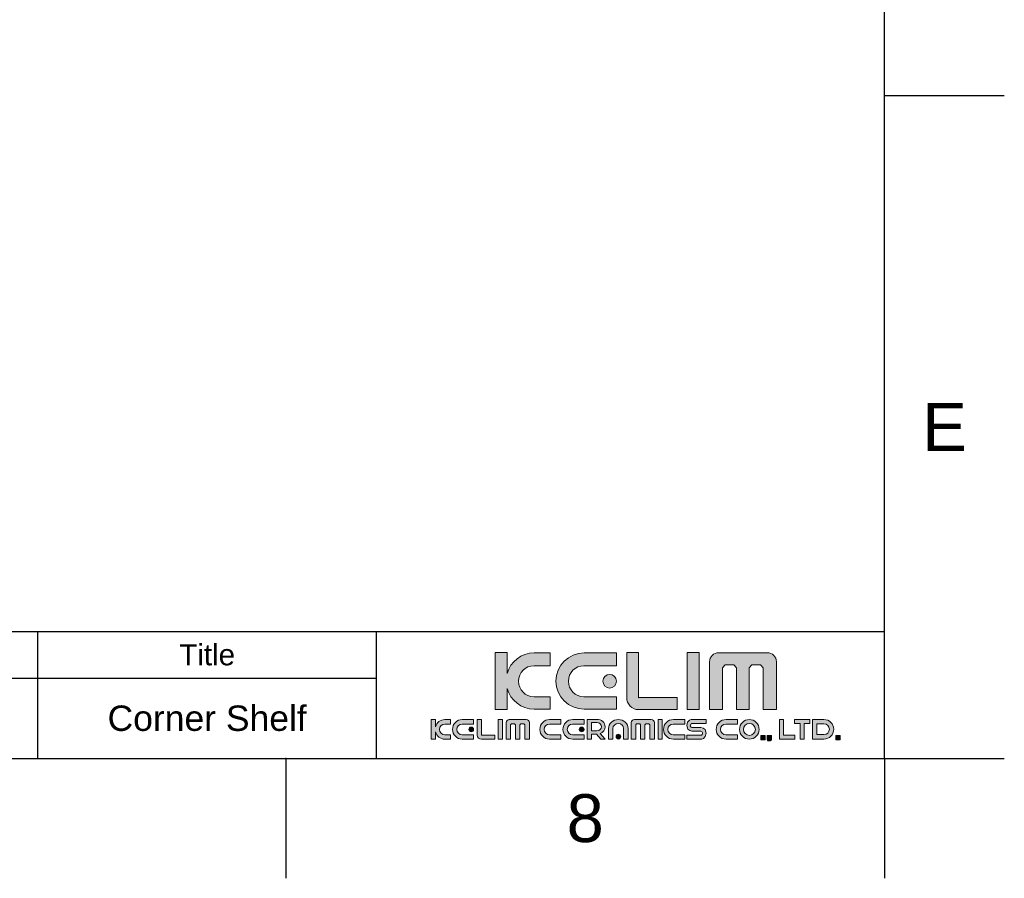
# Model space of a CAD drawing. Header units: millimetres. Extents: x 580 to 2065, y -13 to 1037.
# Tile 7 of 10: x 1774 to 2065, y -13 to 240. Entities that reach past the tile are written whole.
import ezdxf

# ---------------------------------------------------------------- set-up
doc = ezdxf.new("R2010")
doc.units = ezdxf.units.MM
doc.header["$LTSCALE"] = 0.1
doc.layers.add('FORM', color=7, linetype='Continuous')
doc.layers.add('TEXT', color=2, linetype='Continuous')
doc.styles.get("Standard").update_dxf_attribs({"font": 'arial_0.ttf'})

msp = doc.modelspace()

# ---------------------------------------------------------------- hatches: boundary and pattern name
at = {"layer": 'TEXT'}
h = msp.add_hatch(color=2, dxfattribs=at)
h.dxf.hatch_style = 2
edge = h.paths.add_edge_path()
edge.add_spline(control_points=[(1930.67, 40.36), (1930.67, 40.36), (1925.85, 40.36), (1925.85, 40.36), (1923.31, 40.36), (1921.27, 42.41), (1921.27, 44.93), (1921.27, 47.47), (1923.31, 49.52), (1925.85, 49.52), (1925.85, 49.52), (1930.67, 49.52), (1930.67, 49.52), (1930.67, 49.52), (1930.67, 53.3), (1930.67, 53.3), (1930.67, 53.3), (1925.91, 53.3), (1925.91, 53.3), (1922.09, 53.3), (1918.89, 50.74), (1917.91, 47.25), (1917.91, 47.25), (1917.91, 53.42), (1917.91, 53.42), (1917.91, 53.42), (1914.38, 53.42), (1914.38, 53.42), (1914.38, 53.42), (1914.38, 36.58), (1914.38, 36.58), (1914.38, 36.58), (1917.91, 36.58), (1917.91, 36.58), (1917.91, 36.58), (1917.91, 42.76), (1917.91, 42.76), (1918.89, 39.26), (1922.09, 36.69), (1925.91, 36.69), (1925.91, 36.69), (1930.67, 36.69), (1930.67, 36.69), (1930.67, 36.69), (1930.67, 40.36), (1930.67, 40.36)], knot_values=[0, 0, 0, 0, 1, 1, 1, 2, 2, 2, 3, 3, 3, 4, 4, 4, 5, 5, 5, 6, 6, 6, 7, 7, 7, 8, 8, 8, 9, 9, 9, 10, 10, 10, 11, 11, 11, 12, 12, 12, 13, 13, 13, 14, 14, 14, 15, 15, 15, 15], degree=3, periodic=0)
h = msp.add_hatch(color=256, dxfattribs=at)
h.dxf.hatch_style = 2
edge = h.paths.add_edge_path()
edge.add_spline(control_points=[(1940.63, 36.69), (1940.63, 36.69), (1950.23, 36.69), (1950.23, 36.69), (1950.23, 36.69), (1950.23, 40.36), (1950.23, 40.36), (1950.23, 40.36), (1940.57, 40.36), (1940.57, 40.36), (1938.04, 40.36), (1936, 42.41), (1936, 44.93), (1936, 47.47), (1938.04, 49.52), (1940.57, 49.52), (1940.57, 49.52), (1950.23, 49.52), (1950.23, 49.52), (1950.23, 49.52), (1950.23, 53.3), (1950.23, 53.3), (1950.23, 53.3), (1940.63, 53.3), (1940.63, 53.3), (1936.04, 53.3), (1932.33, 49.59), (1932.33, 45), (1932.33, 40.41), (1936.04, 36.69), (1940.63, 36.69)], knot_values=[0, 0, 0, 0, 1, 1, 1, 2, 2, 2, 3, 3, 3, 4, 4, 4, 5, 5, 5, 6, 6, 6, 7, 7, 7, 8, 8, 8, 9, 9, 9, 10, 10, 10, 10], degree=3, periodic=0)
h = msp.add_hatch(color=2, dxfattribs=at)
h.dxf.hatch_style = 2
edge = h.paths.add_edge_path()
edge.add_spline(control_points=[(1956.74, 36.56), (1956.74, 36.56), (1968.09, 36.56), (1968.09, 36.56), (1968.09, 36.56), (1968.09, 40.1), (1968.09, 40.1), (1968.09, 40.1), (1956.77, 40.1), (1956.77, 40.1), (1956.77, 40.1), (1956.75, 40.06), (1956.75, 40.06), (1956.75, 40.06), (1956.75, 53.42), (1956.75, 53.42), (1956.75, 53.42), (1953.22, 53.42), (1953.22, 53.42), (1953.22, 53.42), (1953.22, 40.1), (1953.22, 40.1), (1953.22, 40.1), (1953.21, 40.11), (1953.21, 40.11), (1953.21, 38.15), (1954.8, 36.55), (1956.77, 36.55), (1956.77, 36.55), (1956.74, 36.56), (1956.74, 36.56)], knot_values=[0, 0, 0, 0, 1, 1, 1, 2, 2, 2, 3, 3, 3, 4, 4, 4, 5, 5, 5, 6, 6, 6, 7, 7, 7, 8, 8, 8, 9, 9, 9, 10, 10, 10, 10], degree=3, periodic=0)
h = msp.add_hatch(color=2, dxfattribs=at)
h.dxf.hatch_style = 2
h.paths.add_polyline_path([(1974.57, 53.42), (1971.03, 53.42), (1971.03, 36.58), (1974.57, 36.58)])
h = msp.add_hatch(color=2, dxfattribs=at)
h.dxf.hatch_style = 2
edge = h.paths.add_edge_path()
edge.add_spline(control_points=[(1994.75, 53.34), (1994.75, 53.34), (1980.37, 53.34), (1980.37, 53.34), (1978.89, 53.34), (1977.69, 52.15), (1977.69, 50.68), (1977.69, 50.68), (1977.69, 36.6), (1977.69, 36.6), (1977.69, 36.6), (1981.51, 36.6), (1981.51, 36.6), (1981.51, 36.6), (1981.51, 48.94), (1981.51, 48.94), (1981.51, 48.94), (1982.31, 49.74), (1982.31, 49.74), (1982.31, 49.74), (1984.87, 49.74), (1984.87, 49.74), (1984.87, 49.74), (1985.67, 48.94), (1985.67, 48.94), (1985.67, 48.94), (1985.67, 36.6), (1985.67, 36.6), (1985.67, 36.6), (1989.36, 36.6), (1989.36, 36.6), (1989.36, 36.6), (1989.36, 48.94), (1989.36, 48.94), (1989.36, 48.94), (1990.17, 49.74), (1990.17, 49.74), (1990.17, 49.74), (1992.72, 49.74), (1992.72, 49.74), (1992.72, 49.74), (1993.51, 48.94), (1993.51, 48.94), (1993.51, 48.94), (1993.51, 36.6), (1993.51, 36.6), (1993.51, 36.6), (1997.43, 36.6), (1997.43, 36.6), (1997.43, 36.6), (1997.43, 50.68), (1997.43, 50.68), (1997.43, 52.15), (1996.23, 53.34), (1994.75, 53.34)], knot_values=[0, 0, 0, 0, 1, 1, 1, 2, 2, 2, 3, 3, 3, 4, 4, 4, 5, 5, 5, 6, 6, 6, 7, 7, 7, 8, 8, 8, 9, 9, 9, 10, 10, 10, 11, 11, 11, 12, 12, 12, 13, 13, 13, 14, 14, 14, 15, 15, 15, 16, 16, 16, 17, 17, 17, 18, 18, 18, 18], degree=3, periodic=0)
h = msp.add_hatch(color=2, dxfattribs=at)
h.dxf.hatch_style = 2
edge = h.paths.add_edge_path()
edge.add_spline(control_points=[(1946.18, 44.93), (1946.18, 43.83), (1947.08, 42.93), (1948.18, 42.93), (1949.29, 42.93), (1950.19, 43.83), (1950.19, 44.93), (1950.19, 46.05), (1949.29, 46.94), (1948.18, 46.94), (1947.08, 46.94), (1946.18, 46.05), (1946.18, 44.93)], knot_values=[0, 0, 0, 0, 1, 1, 1, 2, 2, 2, 3, 3, 3, 4, 4, 4, 4], degree=3, periodic=0)
h = msp.add_hatch(color=2, dxfattribs=at)
h.dxf.hatch_style = 2
edge = h.paths.add_edge_path()
edge.add_spline(control_points=[(1896.76, 31.5), (1896.76, 31.5), (1896.76, 33.66), (1896.76, 33.66), (1896.76, 33.66), (1895.53, 33.66), (1895.53, 33.66), (1895.53, 33.66), (1895.53, 27.78), (1895.53, 27.78), (1895.53, 27.78), (1896.76, 27.78), (1896.76, 27.78), (1896.76, 27.78), (1896.76, 29.95), (1896.76, 29.95), (1897.09, 28.73), (1898.21, 27.83), (1899.55, 27.83), (1899.55, 27.83), (1901.21, 27.83), (1901.21, 27.83), (1901.21, 27.83), (1901.21, 29.1), (1901.21, 29.1), (1901.21, 29.1), (1899.53, 29.1), (1899.53, 29.1), (1898.64, 29.1), (1897.93, 29.82), (1897.93, 30.7), (1897.93, 31.59), (1898.64, 32.3), (1899.53, 32.3), (1899.53, 32.3), (1901.21, 32.3), (1901.21, 32.3), (1901.21, 32.3), (1901.21, 33.62), (1901.21, 33.62), (1901.21, 33.62), (1899.55, 33.62), (1899.55, 33.62), (1898.21, 33.62), (1897.09, 32.72), (1896.76, 31.5)], knot_values=[0, 0, 0, 0, 1, 1, 1, 2, 2, 2, 3, 3, 3, 4, 4, 4, 5, 5, 5, 6, 6, 6, 7, 7, 7, 8, 8, 8, 9, 9, 9, 10, 10, 10, 11, 11, 11, 12, 12, 12, 13, 13, 13, 14, 14, 14, 15, 15, 15, 15], degree=3, periodic=0)
h = msp.add_hatch(color=2, dxfattribs=at)
h.dxf.hatch_style = 2
edge = h.paths.add_edge_path()
edge.add_spline(control_points=[(1901.78, 30.72), (1901.78, 29.12), (1903.08, 27.83), (1904.68, 27.83), (1904.68, 27.83), (1908.03, 27.83), (1908.03, 27.83), (1908.03, 27.83), (1908.03, 29.1), (1908.03, 29.1), (1908.03, 29.1), (1904.66, 29.1), (1904.66, 29.1), (1903.78, 29.1), (1903.06, 29.82), (1903.06, 30.7), (1903.06, 31.59), (1903.78, 32.3), (1904.66, 32.3), (1904.66, 32.3), (1908.03, 32.3), (1908.03, 32.3), (1908.03, 32.3), (1908.03, 33.62), (1908.03, 33.62), (1908.03, 33.62), (1904.68, 33.62), (1904.68, 33.62), (1903.08, 33.62), (1901.78, 32.32), (1901.78, 30.72)], knot_values=[0, 0, 0, 0, 1, 1, 1, 2, 2, 2, 3, 3, 3, 4, 4, 4, 5, 5, 5, 6, 6, 6, 7, 7, 7, 8, 8, 8, 9, 9, 9, 10, 10, 10, 10], degree=3, periodic=0)
h = msp.add_hatch(color=2, dxfattribs=at)
h.dxf.hatch_style = 2
edge = h.paths.add_edge_path()
edge.add_spline(control_points=[(1910.3, 29), (1910.3, 29), (1910.3, 33.66), (1910.3, 33.66), (1910.3, 33.66), (1909.07, 33.66), (1909.07, 33.66), (1909.07, 33.66), (1909.07, 29.01), (1909.07, 29.01), (1909.07, 29.01), (1909.07, 29.02), (1909.07, 29.02), (1909.07, 28.33), (1909.62, 27.78), (1910.31, 27.78), (1910.31, 27.78), (1910.3, 27.78), (1910.3, 27.78), (1910.3, 27.78), (1914.26, 27.78), (1914.26, 27.78), (1914.26, 27.78), (1914.26, 29.01), (1914.26, 29.01), (1914.26, 29.01), (1910.31, 29.01), (1910.31, 29.01), (1910.31, 29.01), (1910.3, 29), (1910.3, 29)], knot_values=[0, 0, 0, 0, 1, 1, 1, 2, 2, 2, 3, 3, 3, 4, 4, 4, 5, 5, 5, 6, 6, 6, 7, 7, 7, 8, 8, 8, 9, 9, 9, 10, 10, 10, 10], degree=3, periodic=0)
h = msp.add_hatch(color=2, dxfattribs=at)
h.dxf.hatch_style = 2
h.paths.add_polyline_path([(1915.28, 27.78), (1916.52, 27.78), (1916.52, 33.66), (1915.28, 33.66)])
h = msp.add_hatch(color=2, dxfattribs=at)
h.dxf.hatch_style = 2
edge = h.paths.add_edge_path()
edge.add_spline(control_points=[(1923.56, 33.63), (1923.56, 33.63), (1918.54, 33.63), (1918.54, 33.63), (1918.02, 33.63), (1917.61, 33.22), (1917.61, 32.7), (1917.61, 32.7), (1917.61, 27.79), (1917.61, 27.79), (1917.61, 27.79), (1918.94, 27.79), (1918.94, 27.79), (1918.94, 27.79), (1918.94, 32.1), (1918.94, 32.1), (1918.94, 32.1), (1919.22, 32.38), (1919.22, 32.38), (1919.22, 32.38), (1920.11, 32.38), (1920.11, 32.38), (1920.11, 32.38), (1920.39, 32.1), (1920.39, 32.1), (1920.39, 32.1), (1920.39, 27.79), (1920.39, 27.79), (1920.39, 27.79), (1921.68, 27.79), (1921.68, 27.79), (1921.68, 27.79), (1921.68, 32.1), (1921.68, 32.1), (1921.68, 32.1), (1921.96, 32.38), (1921.96, 32.38), (1921.96, 32.38), (1922.85, 32.38), (1922.85, 32.38), (1922.85, 32.38), (1923.12, 32.1), (1923.12, 32.1), (1923.12, 32.1), (1923.12, 27.79), (1923.12, 27.79), (1923.12, 27.79), (1924.49, 27.79), (1924.49, 27.79), (1924.49, 27.79), (1924.49, 32.7), (1924.49, 32.7), (1924.49, 33.22), (1924.07, 33.63), (1923.56, 33.63)], knot_values=[0, 0, 0, 0, 1, 1, 1, 2, 2, 2, 3, 3, 3, 4, 4, 4, 5, 5, 5, 6, 6, 6, 7, 7, 7, 8, 8, 8, 9, 9, 9, 10, 10, 10, 11, 11, 11, 12, 12, 12, 13, 13, 13, 14, 14, 14, 15, 15, 15, 16, 16, 16, 17, 17, 17, 18, 18, 18, 18], degree=3, periodic=0)
h = msp.add_hatch(color=2, dxfattribs=at)
h.dxf.hatch_style = 2
edge = h.paths.add_edge_path()
edge.add_spline(control_points=[(1927.57, 30.72), (1927.57, 29.12), (1928.86, 27.83), (1930.46, 27.83), (1930.46, 27.83), (1933.81, 27.83), (1933.81, 27.83), (1933.81, 27.83), (1933.81, 29.1), (1933.81, 29.1), (1933.81, 29.1), (1930.44, 29.1), (1930.44, 29.1), (1929.56, 29.1), (1928.85, 29.82), (1928.85, 30.7), (1928.85, 31.59), (1929.56, 32.3), (1930.44, 32.3), (1930.44, 32.3), (1933.81, 32.3), (1933.81, 32.3), (1933.81, 32.3), (1933.81, 33.62), (1933.81, 33.62), (1933.81, 33.62), (1930.46, 33.62), (1930.46, 33.62), (1928.86, 33.62), (1927.57, 32.32), (1927.57, 30.72)], knot_values=[0, 0, 0, 0, 1, 1, 1, 2, 2, 2, 3, 3, 3, 4, 4, 4, 5, 5, 5, 6, 6, 6, 7, 7, 7, 8, 8, 8, 9, 9, 9, 10, 10, 10, 10], degree=3, periodic=0)
h = msp.add_hatch(color=2, dxfattribs=at)
h.dxf.hatch_style = 2
edge = h.paths.add_edge_path()
edge.add_spline(control_points=[(1934.39, 30.72), (1934.39, 29.12), (1935.68, 27.83), (1937.29, 27.83), (1937.29, 27.83), (1940.63, 27.83), (1940.63, 27.83), (1940.63, 27.83), (1940.63, 29.1), (1940.63, 29.1), (1940.63, 29.1), (1937.26, 29.1), (1937.26, 29.1), (1936.38, 29.1), (1935.67, 29.82), (1935.67, 30.7), (1935.67, 31.59), (1936.38, 32.3), (1937.26, 32.3), (1937.26, 32.3), (1940.63, 32.3), (1940.63, 32.3), (1940.63, 32.3), (1940.63, 33.62), (1940.63, 33.62), (1940.63, 33.62), (1937.29, 33.62), (1937.29, 33.62), (1935.68, 33.62), (1934.39, 32.32), (1934.39, 30.72)], knot_values=[0, 0, 0, 0, 1, 1, 1, 2, 2, 2, 3, 3, 3, 4, 4, 4, 5, 5, 5, 6, 6, 6, 7, 7, 7, 8, 8, 8, 9, 9, 9, 10, 10, 10, 10], degree=3, periodic=0)
h = msp.add_hatch(color=2, dxfattribs=at)
h.dxf.hatch_style = 2
edge = h.paths.add_edge_path()
edge.add_spline(control_points=[(1946.86, 31.49), (1946.86, 32.69), (1945.76, 33.66), (1944.41, 33.66), (1944.41, 33.66), (1942.81, 33.66), (1942.81, 33.66), (1942.81, 33.66), (1941.58, 33.66), (1941.58, 33.66), (1941.58, 33.66), (1941.58, 32.7), (1941.58, 32.7), (1941.58, 32.7), (1941.58, 30.32), (1941.58, 30.32), (1941.58, 30.32), (1941.58, 29.33), (1941.58, 29.33), (1941.58, 29.33), (1941.58, 27.78), (1941.58, 27.78), (1941.58, 27.78), (1942.81, 27.78), (1942.81, 27.78), (1942.81, 27.78), (1942.81, 29.33), (1942.81, 29.33), (1942.81, 29.33), (1944.31, 29.33), (1944.31, 29.33), (1944.31, 29.33), (1945.62, 27.78), (1945.62, 27.78), (1945.62, 27.78), (1946.85, 27.78), (1946.85, 27.78), (1946.85, 27.78), (1945.39, 29.51), (1945.39, 29.51), (1946.25, 29.84), (1946.86, 30.61), (1946.86, 31.49)], knot_values=[0, 0, 0, 0, 1, 1, 1, 2, 2, 2, 3, 3, 3, 4, 4, 4, 5, 5, 5, 6, 6, 6, 7, 7, 7, 8, 8, 8, 9, 9, 9, 10, 10, 10, 11, 11, 11, 12, 12, 12, 13, 13, 13, 14, 14, 14, 14], degree=3, periodic=0)
edge = h.paths.add_edge_path()
edge.add_spline(control_points=[(1944.43, 30.32), (1944.43, 30.32), (1942.81, 30.32), (1942.81, 30.32), (1942.81, 30.32), (1942.81, 32.7), (1942.81, 32.7), (1942.81, 32.7), (1944.43, 32.7), (1944.43, 32.7), (1945.17, 32.7), (1945.78, 32.17), (1945.78, 31.51), (1945.78, 30.85), (1945.17, 30.32), (1944.43, 30.32)], knot_values=[0, 0, 0, 0, 1, 1, 1, 2, 2, 2, 3, 3, 3, 4, 4, 4, 5, 5, 5, 5], degree=3, periodic=0)
h = msp.add_hatch(color=2, dxfattribs=at)
h.dxf.hatch_style = 2
edge = h.paths.add_edge_path()
edge.add_spline(control_points=[(1950.74, 33.62), (1949.15, 33.62), (1947.85, 32.42), (1947.85, 30.93), (1947.85, 30.93), (1947.85, 27.83), (1947.85, 27.83), (1947.85, 27.83), (1949.13, 27.83), (1949.13, 27.83), (1949.13, 27.83), (1949.13, 30.95), (1949.13, 30.95), (1949.13, 31.77), (1949.84, 32.43), (1950.72, 32.43), (1951.61, 32.43), (1952.32, 31.77), (1952.32, 30.95), (1952.32, 30.95), (1952.32, 27.83), (1952.32, 27.83), (1952.32, 27.83), (1953.64, 27.83), (1953.64, 27.83), (1953.64, 27.83), (1953.64, 30.93), (1953.64, 30.93), (1953.64, 32.42), (1952.35, 33.62), (1950.74, 33.62)], knot_values=[0, 0, 0, 0, 1, 1, 1, 2, 2, 2, 3, 3, 3, 4, 4, 4, 5, 5, 5, 6, 6, 6, 7, 7, 7, 8, 8, 8, 9, 9, 9, 10, 10, 10, 10], degree=3, periodic=0)
h = msp.add_hatch(color=2, dxfattribs=at)
h.dxf.hatch_style = 2
edge = h.paths.add_edge_path()
edge.add_spline(control_points=[(1960.49, 33.63), (1960.49, 33.63), (1955.48, 33.63), (1955.48, 33.63), (1954.96, 33.63), (1954.54, 33.22), (1954.54, 32.7), (1954.54, 32.7), (1954.54, 27.79), (1954.54, 27.79), (1954.54, 27.79), (1955.88, 27.79), (1955.88, 27.79), (1955.88, 27.79), (1955.88, 32.1), (1955.88, 32.1), (1955.88, 32.1), (1956.15, 32.38), (1956.15, 32.38), (1956.15, 32.38), (1957.05, 32.38), (1957.05, 32.38), (1957.05, 32.38), (1957.32, 32.1), (1957.32, 32.1), (1957.32, 32.1), (1957.32, 27.79), (1957.32, 27.79), (1957.32, 27.79), (1958.61, 27.79), (1958.61, 27.79), (1958.61, 27.79), (1958.61, 32.1), (1958.61, 32.1), (1958.61, 32.1), (1958.89, 32.38), (1958.89, 32.38), (1958.89, 32.38), (1959.78, 32.38), (1959.78, 32.38), (1959.78, 32.38), (1960.06, 32.1), (1960.06, 32.1), (1960.06, 32.1), (1960.06, 27.79), (1960.06, 27.79), (1960.06, 27.79), (1961.43, 27.79), (1961.43, 27.79), (1961.43, 27.79), (1961.43, 32.7), (1961.43, 32.7), (1961.43, 33.22), (1961.01, 33.63), (1960.49, 33.63)], knot_values=[0, 0, 0, 0, 1, 1, 1, 2, 2, 2, 3, 3, 3, 4, 4, 4, 5, 5, 5, 6, 6, 6, 7, 7, 7, 8, 8, 8, 9, 9, 9, 10, 10, 10, 11, 11, 11, 12, 12, 12, 13, 13, 13, 14, 14, 14, 15, 15, 15, 16, 16, 16, 17, 17, 17, 18, 18, 18, 18], degree=3, periodic=0)
h = msp.add_hatch(color=2, dxfattribs=at)
h.dxf.hatch_style = 2
h.paths.add_polyline_path([(1962.5, 27.78), (1963.73, 27.78), (1963.73, 33.66), (1962.5, 33.66)])
h = msp.add_hatch(color=2, dxfattribs=at)
h.dxf.hatch_style = 2
edge = h.paths.add_edge_path()
edge.add_spline(control_points=[(1964.1, 30.72), (1964.1, 29.12), (1965.39, 27.83), (1966.99, 27.83), (1966.99, 27.83), (1970.34, 27.83), (1970.34, 27.83), (1970.34, 27.83), (1970.34, 29.1), (1970.34, 29.1), (1970.34, 29.1), (1966.97, 29.1), (1966.97, 29.1), (1966.09, 29.1), (1965.37, 29.82), (1965.37, 30.7), (1965.37, 31.59), (1966.09, 32.3), (1966.97, 32.3), (1966.97, 32.3), (1970.34, 32.3), (1970.34, 32.3), (1970.34, 32.3), (1970.34, 33.62), (1970.34, 33.62), (1970.34, 33.62), (1966.99, 33.62), (1966.99, 33.62), (1965.39, 33.62), (1964.1, 32.32), (1964.1, 30.72)], knot_values=[0, 0, 0, 0, 1, 1, 1, 2, 2, 2, 3, 3, 3, 4, 4, 4, 5, 5, 5, 6, 6, 6, 7, 7, 7, 8, 8, 8, 9, 9, 9, 10, 10, 10, 10], degree=3, periodic=0)
h = msp.add_hatch(color=2, dxfattribs=at)
h.dxf.hatch_style = 2
edge = h.paths.add_edge_path()
edge.add_spline(control_points=[(1970.96, 31.83), (1970.96, 30.03), (1972.78, 30.19), (1972.78, 30.19), (1972.78, 30.19), (1972.83, 30.19), (1972.83, 30.19), (1972.83, 30.19), (1974.8, 30.19), (1974.8, 30.19), (1974.8, 30.19), (1975.15, 30.19), (1975.15, 30.19), (1975.15, 30.19), (1975.63, 30.11), (1975.63, 29.65), (1975.63, 29.19), (1975.32, 29.01), (1975.15, 29.01), (1975.15, 29.01), (1970.96, 29.01), (1970.96, 29.01), (1970.96, 29.01), (1970.96, 27.83), (1970.96, 27.83), (1970.96, 27.83), (1975.12, 27.83), (1975.12, 27.83), (1975.12, 27.83), (1976.67, 27.83), (1976.67, 29.62), (1976.67, 31.41), (1974.84, 31.26), (1974.84, 31.26), (1974.84, 31.26), (1974.8, 31.26), (1974.8, 31.26), (1974.8, 31.26), (1972.83, 31.26), (1972.83, 31.26), (1972.83, 31.26), (1972.48, 31.26), (1972.48, 31.26), (1972.48, 31.26), (1972, 31.34), (1972, 31.8), (1972, 32.26), (1972.31, 32.43), (1972.48, 32.43), (1972.48, 32.43), (1976.67, 32.43), (1976.67, 32.43), (1976.67, 32.43), (1976.67, 33.62), (1976.67, 33.62), (1976.67, 33.62), (1972.51, 33.62), (1972.51, 33.62), (1972.51, 33.62), (1970.96, 33.62), (1970.96, 31.83)], knot_values=[0, 0, 0, 0, 1, 1, 1, 2, 2, 2, 3, 3, 3, 4, 4, 4, 5, 5, 5, 6, 6, 6, 7, 7, 7, 8, 8, 8, 9, 9, 9, 10, 10, 10, 11, 11, 11, 12, 12, 12, 13, 13, 13, 14, 14, 14, 15, 15, 15, 16, 16, 16, 17, 17, 17, 18, 18, 18, 19, 19, 19, 20, 20, 20, 20], degree=3, periodic=0)
h = msp.add_hatch(color=2, dxfattribs=at)
h.dxf.hatch_style = 2
edge = h.paths.add_edge_path()
edge.add_spline(control_points=[(1979.65, 30.72), (1979.65, 29.12), (1980.94, 27.83), (1982.54, 27.83), (1982.54, 27.83), (1985.89, 27.83), (1985.89, 27.83), (1985.89, 27.83), (1985.89, 29.1), (1985.89, 29.1), (1985.89, 29.1), (1982.52, 29.1), (1982.52, 29.1), (1981.64, 29.1), (1980.93, 29.82), (1980.93, 30.7), (1980.93, 31.59), (1981.64, 32.3), (1982.52, 32.3), (1982.52, 32.3), (1985.89, 32.3), (1985.89, 32.3), (1985.89, 32.3), (1985.89, 33.62), (1985.89, 33.62), (1985.89, 33.62), (1982.54, 33.62), (1982.54, 33.62), (1980.94, 33.62), (1979.65, 32.32), (1979.65, 30.72)], knot_values=[0, 0, 0, 0, 1, 1, 1, 2, 2, 2, 3, 3, 3, 4, 4, 4, 5, 5, 5, 6, 6, 6, 7, 7, 7, 8, 8, 8, 9, 9, 9, 10, 10, 10, 10], degree=3, periodic=0)
h = msp.add_hatch(color=2, dxfattribs=at)
h.dxf.hatch_style = 2
edge = h.paths.add_edge_path()
edge.add_spline(control_points=[(1989.43, 33.62), (1987.83, 33.62), (1986.53, 32.32), (1986.53, 30.72), (1986.53, 29.12), (1987.83, 27.83), (1989.43, 27.83), (1991.03, 27.83), (1992.32, 29.12), (1992.32, 30.72), (1992.32, 32.32), (1991.03, 33.62), (1989.43, 33.62)], knot_values=[0, 0, 0, 0, 1, 1, 1, 2, 2, 2, 3, 3, 3, 4, 4, 4, 4], degree=3, periodic=0)
edge = h.paths.add_edge_path()
edge.add_spline(control_points=[(1989.43, 28.95), (1988.45, 28.95), (1987.66, 29.75), (1987.66, 30.72), (1987.66, 31.7), (1988.45, 32.49), (1989.43, 32.49), (1990.4, 32.49), (1991.2, 31.7), (1991.2, 30.72), (1991.2, 29.75), (1990.4, 28.95), (1989.43, 28.95)], knot_values=[0, 0, 0, 0, 1, 1, 1, 2, 2, 2, 3, 3, 3, 4, 4, 4, 4], degree=3, periodic=0)
h = msp.add_hatch(color=2, dxfattribs=at)
h.dxf.hatch_style = 2
h.paths.add_polyline_path([(1999.55, 33.66), (1998.31, 33.66), (1998.31, 29.02), (1998.31, 27.78), (1999.55, 27.78), (2002.86, 27.78), (2002.86, 29.02), (1999.55, 29.02)])
h = msp.add_hatch(color=2, dxfattribs=at)
h.dxf.hatch_style = 2
h.paths.add_polyline_path([(2004.41, 33.66), (2002.76, 33.66), (2002.76, 32.43), (2004.41, 32.43), (2004.41, 27.78), (2005.64, 27.78), (2005.64, 32.43), (2007.3, 32.43), (2007.3, 33.66), (2005.64, 33.66)])
h = msp.add_hatch(color=2, dxfattribs=at)
h.dxf.hatch_style = 2
edge = h.paths.add_edge_path()
edge.add_spline(control_points=[(2011.44, 33.64), (2011.44, 33.64), (2008.09, 33.64), (2008.09, 33.64), (2008.09, 33.64), (2008.09, 27.85), (2008.09, 27.85), (2008.09, 27.85), (2011.44, 27.85), (2011.44, 27.85), (2013.04, 27.85), (2014.34, 29.14), (2014.34, 30.74), (2014.34, 32.34), (2013.04, 33.64), (2011.44, 33.64)], knot_values=[0, 0, 0, 0, 1, 1, 1, 2, 2, 2, 3, 3, 3, 4, 4, 4, 5, 5, 5, 5], degree=3, periodic=0)
edge = h.paths.add_edge_path()
edge.add_spline(control_points=[(2011.46, 29.17), (2011.46, 29.17), (2009.32, 29.17), (2009.32, 29.17), (2009.32, 29.17), (2009.32, 32.36), (2009.32, 32.36), (2009.32, 32.36), (2011.46, 32.36), (2011.46, 32.36), (2012.34, 32.36), (2013.06, 31.65), (2013.06, 30.76), (2013.06, 29.88), (2012.34, 29.17), (2011.46, 29.17)], knot_values=[0, 0, 0, 0, 1, 1, 1, 2, 2, 2, 3, 3, 3, 4, 4, 4, 5, 5, 5, 5], degree=3, periodic=0)
h = msp.add_hatch(color=2, dxfattribs=at)
h.dxf.hatch_style = 2
edge = h.paths.add_edge_path()
edge.add_spline(control_points=[(1906.62, 30.7), (1906.62, 30.31), (1906.93, 30), (1907.31, 30), (1907.7, 30), (1908.01, 30.31), (1908.01, 30.7), (1908.01, 31.09), (1907.7, 31.4), (1907.31, 31.4), (1906.93, 31.4), (1906.62, 31.09), (1906.62, 30.7)], knot_values=[0, 0, 0, 0, 1, 1, 1, 2, 2, 2, 3, 3, 3, 4, 4, 4, 4], degree=3, periodic=0)
h = msp.add_hatch(color=2, dxfattribs=at)
h.dxf.hatch_style = 2
edge = h.paths.add_edge_path()
edge.add_spline(control_points=[(1939.22, 30.7), (1939.22, 30.31), (1939.53, 30), (1939.92, 30), (1940.3, 30), (1940.62, 30.31), (1940.62, 30.7), (1940.62, 31.09), (1940.3, 31.4), (1939.92, 31.4), (1939.53, 31.4), (1939.22, 31.09), (1939.22, 30.7)], knot_values=[0, 0, 0, 0, 1, 1, 1, 2, 2, 2, 3, 3, 3, 4, 4, 4, 4], degree=3, periodic=0)
h = msp.add_hatch(color=2, dxfattribs=at)
h.dxf.hatch_style = 2
edge = h.paths.add_edge_path()
edge.add_spline(control_points=[(1950.76, 29.27), (1950.38, 29.27), (1950.07, 28.95), (1950.07, 28.57), (1950.07, 28.18), (1950.38, 27.87), (1950.76, 27.87), (1951.15, 27.87), (1951.46, 28.18), (1951.46, 28.57), (1951.46, 28.95), (1951.15, 29.27), (1950.76, 29.27)], knot_values=[0, 0, 0, 0, 1, 1, 1, 2, 2, 2, 3, 3, 3, 4, 4, 4, 4], degree=3, periodic=0)
h = msp.add_hatch(color=2, dxfattribs=at)
h.dxf.hatch_style = 2
h.paths.add_polyline_path([(1992.8, 27.6), (1994.08, 27.6), (1994.08, 28.88), (1992.8, 28.88)])
h = msp.add_hatch(color=2, dxfattribs=at)
h.dxf.hatch_style = 2
h.paths.add_polyline_path([(1994.67, 27.6), (1995.18, 27.6), (1994.82, 27.29), (1995.59, 27.29), (1995.95, 27.6), (1995.95, 28.88), (1994.67, 28.88)])
h = msp.add_hatch(color=2, dxfattribs=at)
h.dxf.hatch_style = 2
h.paths.add_polyline_path([(2015.01, 27.6), (2016.29, 27.6), (2016.29, 28.88), (2015.01, 28.88)])

# ---------------------------------------------------------------- linework, layer by layer
for p, q in [((2029.35, 22.08), (2029.35, 1001.37)), ((2029.35, 217.94), (2064.71, 217.94)), ((615.21, 22.08), (2029.35, 22.08)), ((1852.58, 22.08), (1852.58, -13.27)), ((2029.35, 22.08), (2064.71, 22.08)), ((2029.35, 22.08), (2029.35, -13.27))]:
    msp.add_line(p, q)
for p in [(2029.35, 217.94), (1852.58, 22.08)]:
    msp.add_point(p)
at = {"layer": 'FORM'}
for p, q in [((1353.1, 59.58), (2029.35, 59.58)), ((1779.35, 22.08), (1779.35, 59.58)), ((1879.35, 22.08), (1879.35, 59.58)), ((1529.35, 45.83), (1879.35, 45.83))]:
    msp.add_line(p, q, dxfattribs=at)
at = {"layer": 'TEXT', "lineweight": 0}
for points in [[(1974.57, 53.42), (1971.03, 53.42), (1971.03, 36.58), (1974.57, 36.58), (1974.57, 53.42)], [(1915.28, 27.78), (1916.52, 27.78), (1916.52, 33.66), (1915.28, 33.66), (1915.28, 27.78)], [(1962.5, 27.78), (1963.73, 27.78), (1963.73, 33.66), (1962.5, 33.66), (1962.5, 27.78)], [(1999.55, 33.66), (1998.31, 33.66), (1998.31, 29.02), (1998.31, 27.78), (1999.55, 27.78), (2002.86, 27.78), (2002.86, 29.02), (1999.55, 29.02), (1999.55, 33.66)], [(2004.41, 33.66), (2002.76, 33.66), (2002.76, 32.43), (2004.41, 32.43), (2004.41, 27.78), (2005.64, 27.78), (2005.64, 32.43), (2007.3, 32.43), (2007.3, 33.66), (2005.64, 33.66), (2004.41, 33.66)], [(1992.8, 27.6), (1994.08, 27.6), (1994.08, 28.88), (1992.8, 28.88), (1992.8, 27.6)], [(1994.67, 27.6), (1995.18, 27.6), (1994.82, 27.29), (1995.59, 27.29), (1995.95, 27.6), (1995.95, 28.88), (1994.67, 28.88), (1994.67, 27.6)], [(2015.01, 27.6), (2016.29, 27.6), (2016.29, 28.88), (2015.01, 28.88), (2015.01, 27.6)]]:
    msp.add_lwpolyline(points, dxfattribs=at)
for points, knots in [([(1930.67, 40.36), (1930.67, 40.36), (1925.85, 40.36), (1925.85, 40.36), (1923.31, 40.36), (1921.27, 42.41), (1921.27, 44.93), (1921.27, 47.47), (1923.31, 49.52), (1925.85, 49.52), (1925.85, 49.52), (1930.67, 49.52), (1930.67, 49.52), (1930.67, 49.52), (1930.67, 53.3), (1930.67, 53.3), (1930.67, 53.3), (1925.91, 53.3), (1925.91, 53.3), (1922.09, 53.3), (1918.89, 50.74), (1917.91, 47.25), (1917.91, 47.25), (1917.91, 53.42), (1917.91, 53.42), (1917.91, 53.42), (1914.38, 53.42), (1914.38, 53.42), (1914.38, 53.42), (1914.38, 36.58), (1914.38, 36.58), (1914.38, 36.58), (1917.91, 36.58), (1917.91, 36.58), (1917.91, 36.58), (1917.91, 42.76), (1917.91, 42.76), (1918.89, 39.26), (1922.09, 36.69), (1925.91, 36.69), (1925.91, 36.69), (1930.67, 36.69), (1930.67, 36.69), (1930.67, 36.69), (1930.67, 40.36), (1930.67, 40.36)], [0, 0, 0, 0, 1, 1, 1, 2, 2, 2, 3, 3, 3, 4, 4, 4, 5, 5, 5, 6, 6, 6, 7, 7, 7, 8, 8, 8, 9, 9, 9, 10, 10, 10, 11, 11, 11, 12, 12, 12, 13, 13, 13, 14, 14, 14, 15, 15, 15, 15]), ([(1940.63, 36.69), (1940.63, 36.69), (1950.23, 36.69), (1950.23, 36.69), (1950.23, 36.69), (1950.23, 40.36), (1950.23, 40.36), (1950.23, 40.36), (1940.57, 40.36), (1940.57, 40.36), (1938.04, 40.36), (1936, 42.41), (1936, 44.93), (1936, 47.47), (1938.04, 49.52), (1940.57, 49.52), (1940.57, 49.52), (1950.23, 49.52), (1950.23, 49.52), (1950.23, 49.52), (1950.23, 53.3), (1950.23, 53.3), (1950.23, 53.3), (1940.63, 53.3), (1940.63, 53.3), (1936.04, 53.3), (1932.33, 49.59), (1932.33, 45), (1932.33, 40.41), (1936.04, 36.69), (1940.63, 36.69)], [0, 0, 0, 0, 1, 1, 1, 2, 2, 2, 3, 3, 3, 4, 4, 4, 5, 5, 5, 6, 6, 6, 7, 7, 7, 8, 8, 8, 9, 9, 9, 10, 10, 10, 10]), ([(1956.74, 36.56), (1956.74, 36.56), (1968.09, 36.56), (1968.09, 36.56), (1968.09, 36.56), (1968.09, 40.1), (1968.09, 40.1), (1968.09, 40.1), (1956.77, 40.1), (1956.77, 40.1), (1956.77, 40.1), (1956.75, 40.06), (1956.75, 40.06), (1956.75, 40.06), (1956.75, 53.42), (1956.75, 53.42), (1956.75, 53.42), (1953.22, 53.42), (1953.22, 53.42), (1953.22, 53.42), (1953.22, 40.1), (1953.22, 40.1), (1953.22, 40.1), (1953.21, 40.11), (1953.21, 40.11), (1953.21, 38.15), (1954.8, 36.55), (1956.77, 36.55), (1956.77, 36.55), (1956.74, 36.56), (1956.74, 36.56)], [0, 0, 0, 0, 1, 1, 1, 2, 2, 2, 3, 3, 3, 4, 4, 4, 5, 5, 5, 6, 6, 6, 7, 7, 7, 8, 8, 8, 9, 9, 9, 10, 10, 10, 10]), ([(1994.75, 53.34), (1994.75, 53.34), (1980.37, 53.34), (1980.37, 53.34), (1978.89, 53.34), (1977.69, 52.15), (1977.69, 50.68), (1977.69, 50.68), (1977.69, 36.6), (1977.69, 36.6), (1977.69, 36.6), (1981.51, 36.6), (1981.51, 36.6), (1981.51, 36.6), (1981.51, 48.94), (1981.51, 48.94), (1981.51, 48.94), (1982.31, 49.74), (1982.31, 49.74), (1982.31, 49.74), (1984.87, 49.74), (1984.87, 49.74), (1984.87, 49.74), (1985.67, 48.94), (1985.67, 48.94), (1985.67, 48.94), (1985.67, 36.6), (1985.67, 36.6), (1985.67, 36.6), (1989.36, 36.6), (1989.36, 36.6), (1989.36, 36.6), (1989.36, 48.94), (1989.36, 48.94), (1989.36, 48.94), (1990.17, 49.74), (1990.17, 49.74), (1990.17, 49.74), (1992.72, 49.74), (1992.72, 49.74), (1992.72, 49.74), (1993.51, 48.94), (1993.51, 48.94), (1993.51, 48.94), (1993.51, 36.6), (1993.51, 36.6), (1993.51, 36.6), (1997.43, 36.6), (1997.43, 36.6), (1997.43, 36.6), (1997.43, 50.68), (1997.43, 50.68), (1997.43, 52.15), (1996.23, 53.34), (1994.75, 53.34)], [0, 0, 0, 0, 1, 1, 1, 2, 2, 2, 3, 3, 3, 4, 4, 4, 5, 5, 5, 6, 6, 6, 7, 7, 7, 8, 8, 8, 9, 9, 9, 10, 10, 10, 11, 11, 11, 12, 12, 12, 13, 13, 13, 14, 14, 14, 15, 15, 15, 16, 16, 16, 17, 17, 17, 18, 18, 18, 18]), ([(1946.18, 44.93), (1946.18, 43.83), (1947.08, 42.93), (1948.18, 42.93), (1949.29, 42.93), (1950.19, 43.83), (1950.19, 44.93), (1950.19, 46.05), (1949.29, 46.94), (1948.18, 46.94), (1947.08, 46.94), (1946.18, 46.05), (1946.18, 44.93)], [0, 0, 0, 0, 1, 1, 1, 2, 2, 2, 3, 3, 3, 4, 4, 4, 4]), ([(1896.76, 31.5), (1896.76, 31.5), (1896.76, 33.66), (1896.76, 33.66), (1896.76, 33.66), (1895.53, 33.66), (1895.53, 33.66), (1895.53, 33.66), (1895.53, 27.78), (1895.53, 27.78), (1895.53, 27.78), (1896.76, 27.78), (1896.76, 27.78), (1896.76, 27.78), (1896.76, 29.95), (1896.76, 29.95), (1897.09, 28.73), (1898.21, 27.83), (1899.55, 27.83), (1899.55, 27.83), (1901.21, 27.83), (1901.21, 27.83), (1901.21, 27.83), (1901.21, 29.1), (1901.21, 29.1), (1901.21, 29.1), (1899.53, 29.1), (1899.53, 29.1), (1898.64, 29.1), (1897.93, 29.82), (1897.93, 30.7), (1897.93, 31.59), (1898.64, 32.3), (1899.53, 32.3), (1899.53, 32.3), (1901.21, 32.3), (1901.21, 32.3), (1901.21, 32.3), (1901.21, 33.62), (1901.21, 33.62), (1901.21, 33.62), (1899.55, 33.62), (1899.55, 33.62), (1898.21, 33.62), (1897.09, 32.72), (1896.76, 31.5)], [0, 0, 0, 0, 1, 1, 1, 2, 2, 2, 3, 3, 3, 4, 4, 4, 5, 5, 5, 6, 6, 6, 7, 7, 7, 8, 8, 8, 9, 9, 9, 10, 10, 10, 11, 11, 11, 12, 12, 12, 13, 13, 13, 14, 14, 14, 15, 15, 15, 15]), ([(1901.78, 30.72), (1901.78, 29.12), (1903.08, 27.83), (1904.68, 27.83), (1904.68, 27.83), (1908.03, 27.83), (1908.03, 27.83), (1908.03, 27.83), (1908.03, 29.1), (1908.03, 29.1), (1908.03, 29.1), (1904.66, 29.1), (1904.66, 29.1), (1903.78, 29.1), (1903.06, 29.82), (1903.06, 30.7), (1903.06, 31.59), (1903.78, 32.3), (1904.66, 32.3), (1904.66, 32.3), (1908.03, 32.3), (1908.03, 32.3), (1908.03, 32.3), (1908.03, 33.62), (1908.03, 33.62), (1908.03, 33.62), (1904.68, 33.62), (1904.68, 33.62), (1903.08, 33.62), (1901.78, 32.32), (1901.78, 30.72)], [0, 0, 0, 0, 1, 1, 1, 2, 2, 2, 3, 3, 3, 4, 4, 4, 5, 5, 5, 6, 6, 6, 7, 7, 7, 8, 8, 8, 9, 9, 9, 10, 10, 10, 10]), ([(1910.3, 29), (1910.3, 29), (1910.3, 33.66), (1910.3, 33.66), (1910.3, 33.66), (1909.07, 33.66), (1909.07, 33.66), (1909.07, 33.66), (1909.07, 29.01), (1909.07, 29.01), (1909.07, 29.01), (1909.07, 29.02), (1909.07, 29.02), (1909.07, 28.33), (1909.62, 27.78), (1910.31, 27.78), (1910.31, 27.78), (1910.3, 27.78), (1910.3, 27.78), (1910.3, 27.78), (1914.26, 27.78), (1914.26, 27.78), (1914.26, 27.78), (1914.26, 29.01), (1914.26, 29.01), (1914.26, 29.01), (1910.31, 29.01), (1910.31, 29.01), (1910.31, 29.01), (1910.3, 29), (1910.3, 29)], [0, 0, 0, 0, 1, 1, 1, 2, 2, 2, 3, 3, 3, 4, 4, 4, 5, 5, 5, 6, 6, 6, 7, 7, 7, 8, 8, 8, 9, 9, 9, 10, 10, 10, 10]), ([(1923.56, 33.63), (1923.56, 33.63), (1918.54, 33.63), (1918.54, 33.63), (1918.02, 33.63), (1917.61, 33.22), (1917.61, 32.7), (1917.61, 32.7), (1917.61, 27.79), (1917.61, 27.79), (1917.61, 27.79), (1918.94, 27.79), (1918.94, 27.79), (1918.94, 27.79), (1918.94, 32.1), (1918.94, 32.1), (1918.94, 32.1), (1919.22, 32.38), (1919.22, 32.38), (1919.22, 32.38), (1920.11, 32.38), (1920.11, 32.38), (1920.11, 32.38), (1920.39, 32.1), (1920.39, 32.1), (1920.39, 32.1), (1920.39, 27.79), (1920.39, 27.79), (1920.39, 27.79), (1921.68, 27.79), (1921.68, 27.79), (1921.68, 27.79), (1921.68, 32.1), (1921.68, 32.1), (1921.68, 32.1), (1921.96, 32.38), (1921.96, 32.38), (1921.96, 32.38), (1922.85, 32.38), (1922.85, 32.38), (1922.85, 32.38), (1923.12, 32.1), (1923.12, 32.1), (1923.12, 32.1), (1923.12, 27.79), (1923.12, 27.79), (1923.12, 27.79), (1924.49, 27.79), (1924.49, 27.79), (1924.49, 27.79), (1924.49, 32.7), (1924.49, 32.7), (1924.49, 33.22), (1924.07, 33.63), (1923.56, 33.63)], [0, 0, 0, 0, 1, 1, 1, 2, 2, 2, 3, 3, 3, 4, 4, 4, 5, 5, 5, 6, 6, 6, 7, 7, 7, 8, 8, 8, 9, 9, 9, 10, 10, 10, 11, 11, 11, 12, 12, 12, 13, 13, 13, 14, 14, 14, 15, 15, 15, 16, 16, 16, 17, 17, 17, 18, 18, 18, 18]), ([(1927.57, 30.72), (1927.57, 29.12), (1928.86, 27.83), (1930.46, 27.83), (1930.46, 27.83), (1933.81, 27.83), (1933.81, 27.83), (1933.81, 27.83), (1933.81, 29.1), (1933.81, 29.1), (1933.81, 29.1), (1930.44, 29.1), (1930.44, 29.1), (1929.56, 29.1), (1928.85, 29.82), (1928.85, 30.7), (1928.85, 31.59), (1929.56, 32.3), (1930.44, 32.3), (1930.44, 32.3), (1933.81, 32.3), (1933.81, 32.3), (1933.81, 32.3), (1933.81, 33.62), (1933.81, 33.62), (1933.81, 33.62), (1930.46, 33.62), (1930.46, 33.62), (1928.86, 33.62), (1927.57, 32.32), (1927.57, 30.72)], [0, 0, 0, 0, 1, 1, 1, 2, 2, 2, 3, 3, 3, 4, 4, 4, 5, 5, 5, 6, 6, 6, 7, 7, 7, 8, 8, 8, 9, 9, 9, 10, 10, 10, 10]), ([(1934.39, 30.72), (1934.39, 29.12), (1935.68, 27.83), (1937.29, 27.83), (1937.29, 27.83), (1940.63, 27.83), (1940.63, 27.83), (1940.63, 27.83), (1940.63, 29.1), (1940.63, 29.1), (1940.63, 29.1), (1937.26, 29.1), (1937.26, 29.1), (1936.38, 29.1), (1935.67, 29.82), (1935.67, 30.7), (1935.67, 31.59), (1936.38, 32.3), (1937.26, 32.3), (1937.26, 32.3), (1940.63, 32.3), (1940.63, 32.3), (1940.63, 32.3), (1940.63, 33.62), (1940.63, 33.62), (1940.63, 33.62), (1937.29, 33.62), (1937.29, 33.62), (1935.68, 33.62), (1934.39, 32.32), (1934.39, 30.72)], [0, 0, 0, 0, 1, 1, 1, 2, 2, 2, 3, 3, 3, 4, 4, 4, 5, 5, 5, 6, 6, 6, 7, 7, 7, 8, 8, 8, 9, 9, 9, 10, 10, 10, 10]), ([(1946.86, 31.49), (1946.86, 32.69), (1945.76, 33.66), (1944.41, 33.66), (1944.41, 33.66), (1942.81, 33.66), (1942.81, 33.66), (1942.81, 33.66), (1941.58, 33.66), (1941.58, 33.66), (1941.58, 33.66), (1941.58, 32.7), (1941.58, 32.7), (1941.58, 32.7), (1941.58, 30.32), (1941.58, 30.32), (1941.58, 30.32), (1941.58, 29.33), (1941.58, 29.33), (1941.58, 29.33), (1941.58, 27.78), (1941.58, 27.78), (1941.58, 27.78), (1942.81, 27.78), (1942.81, 27.78), (1942.81, 27.78), (1942.81, 29.33), (1942.81, 29.33), (1942.81, 29.33), (1944.31, 29.33), (1944.31, 29.33), (1944.31, 29.33), (1945.62, 27.78), (1945.62, 27.78), (1945.62, 27.78), (1946.85, 27.78), (1946.85, 27.78), (1946.85, 27.78), (1945.39, 29.51), (1945.39, 29.51), (1946.25, 29.84), (1946.86, 30.61), (1946.86, 31.49)], [0, 0, 0, 0, 1, 1, 1, 2, 2, 2, 3, 3, 3, 4, 4, 4, 5, 5, 5, 6, 6, 6, 7, 7, 7, 8, 8, 8, 9, 9, 9, 10, 10, 10, 11, 11, 11, 12, 12, 12, 13, 13, 13, 14, 14, 14, 14]), ([(1944.43, 30.32), (1944.43, 30.32), (1942.81, 30.32), (1942.81, 30.32), (1942.81, 30.32), (1942.81, 32.7), (1942.81, 32.7), (1942.81, 32.7), (1944.43, 32.7), (1944.43, 32.7), (1945.17, 32.7), (1945.78, 32.17), (1945.78, 31.51), (1945.78, 30.85), (1945.17, 30.32), (1944.43, 30.32)], [0, 0, 0, 0, 1, 1, 1, 2, 2, 2, 3, 3, 3, 4, 4, 4, 5, 5, 5, 5]), ([(1950.74, 33.62), (1949.15, 33.62), (1947.85, 32.42), (1947.85, 30.93), (1947.85, 30.93), (1947.85, 27.83), (1947.85, 27.83), (1947.85, 27.83), (1949.13, 27.83), (1949.13, 27.83), (1949.13, 27.83), (1949.13, 30.95), (1949.13, 30.95), (1949.13, 31.77), (1949.84, 32.43), (1950.72, 32.43), (1951.61, 32.43), (1952.32, 31.77), (1952.32, 30.95), (1952.32, 30.95), (1952.32, 27.83), (1952.32, 27.83), (1952.32, 27.83), (1953.64, 27.83), (1953.64, 27.83), (1953.64, 27.83), (1953.64, 30.93), (1953.64, 30.93), (1953.64, 32.42), (1952.35, 33.62), (1950.74, 33.62)], [0, 0, 0, 0, 1, 1, 1, 2, 2, 2, 3, 3, 3, 4, 4, 4, 5, 5, 5, 6, 6, 6, 7, 7, 7, 8, 8, 8, 9, 9, 9, 10, 10, 10, 10]), ([(1960.49, 33.63), (1960.49, 33.63), (1955.48, 33.63), (1955.48, 33.63), (1954.96, 33.63), (1954.54, 33.22), (1954.54, 32.7), (1954.54, 32.7), (1954.54, 27.79), (1954.54, 27.79), (1954.54, 27.79), (1955.88, 27.79), (1955.88, 27.79), (1955.88, 27.79), (1955.88, 32.1), (1955.88, 32.1), (1955.88, 32.1), (1956.15, 32.38), (1956.15, 32.38), (1956.15, 32.38), (1957.05, 32.38), (1957.05, 32.38), (1957.05, 32.38), (1957.32, 32.1), (1957.32, 32.1), (1957.32, 32.1), (1957.32, 27.79), (1957.32, 27.79), (1957.32, 27.79), (1958.61, 27.79), (1958.61, 27.79), (1958.61, 27.79), (1958.61, 32.1), (1958.61, 32.1), (1958.61, 32.1), (1958.89, 32.38), (1958.89, 32.38), (1958.89, 32.38), (1959.78, 32.38), (1959.78, 32.38), (1959.78, 32.38), (1960.06, 32.1), (1960.06, 32.1), (1960.06, 32.1), (1960.06, 27.79), (1960.06, 27.79), (1960.06, 27.79), (1961.43, 27.79), (1961.43, 27.79), (1961.43, 27.79), (1961.43, 32.7), (1961.43, 32.7), (1961.43, 33.22), (1961.01, 33.63), (1960.49, 33.63)], [0, 0, 0, 0, 1, 1, 1, 2, 2, 2, 3, 3, 3, 4, 4, 4, 5, 5, 5, 6, 6, 6, 7, 7, 7, 8, 8, 8, 9, 9, 9, 10, 10, 10, 11, 11, 11, 12, 12, 12, 13, 13, 13, 14, 14, 14, 15, 15, 15, 16, 16, 16, 17, 17, 17, 18, 18, 18, 18]), ([(1964.1, 30.72), (1964.1, 29.12), (1965.39, 27.83), (1966.99, 27.83), (1966.99, 27.83), (1970.34, 27.83), (1970.34, 27.83), (1970.34, 27.83), (1970.34, 29.1), (1970.34, 29.1), (1970.34, 29.1), (1966.97, 29.1), (1966.97, 29.1), (1966.09, 29.1), (1965.37, 29.82), (1965.37, 30.7), (1965.37, 31.59), (1966.09, 32.3), (1966.97, 32.3), (1966.97, 32.3), (1970.34, 32.3), (1970.34, 32.3), (1970.34, 32.3), (1970.34, 33.62), (1970.34, 33.62), (1970.34, 33.62), (1966.99, 33.62), (1966.99, 33.62), (1965.39, 33.62), (1964.1, 32.32), (1964.1, 30.72)], [0, 0, 0, 0, 1, 1, 1, 2, 2, 2, 3, 3, 3, 4, 4, 4, 5, 5, 5, 6, 6, 6, 7, 7, 7, 8, 8, 8, 9, 9, 9, 10, 10, 10, 10]), ([(1970.96, 31.83), (1970.96, 30.03), (1972.78, 30.19), (1972.78, 30.19), (1972.78, 30.19), (1972.83, 30.19), (1972.83, 30.19), (1972.83, 30.19), (1974.8, 30.19), (1974.8, 30.19), (1974.8, 30.19), (1975.15, 30.19), (1975.15, 30.19), (1975.15, 30.19), (1975.63, 30.11), (1975.63, 29.65), (1975.63, 29.19), (1975.32, 29.01), (1975.15, 29.01), (1975.15, 29.01), (1970.96, 29.01), (1970.96, 29.01), (1970.96, 29.01), (1970.96, 27.83), (1970.96, 27.83), (1970.96, 27.83), (1975.12, 27.83), (1975.12, 27.83), (1975.12, 27.83), (1976.67, 27.83), (1976.67, 29.62), (1976.67, 31.41), (1974.84, 31.26), (1974.84, 31.26), (1974.84, 31.26), (1974.8, 31.26), (1974.8, 31.26), (1974.8, 31.26), (1972.83, 31.26), (1972.83, 31.26), (1972.83, 31.26), (1972.48, 31.26), (1972.48, 31.26), (1972.48, 31.26), (1972, 31.34), (1972, 31.8), (1972, 32.26), (1972.31, 32.43), (1972.48, 32.43), (1972.48, 32.43), (1976.67, 32.43), (1976.67, 32.43), (1976.67, 32.43), (1976.67, 33.62), (1976.67, 33.62), (1976.67, 33.62), (1972.51, 33.62), (1972.51, 33.62), (1972.51, 33.62), (1970.96, 33.62), (1970.96, 31.83)], [0, 0, 0, 0, 1, 1, 1, 2, 2, 2, 3, 3, 3, 4, 4, 4, 5, 5, 5, 6, 6, 6, 7, 7, 7, 8, 8, 8, 9, 9, 9, 10, 10, 10, 11, 11, 11, 12, 12, 12, 13, 13, 13, 14, 14, 14, 15, 15, 15, 16, 16, 16, 17, 17, 17, 18, 18, 18, 19, 19, 19, 20, 20, 20, 20]), ([(1979.65, 30.72), (1979.65, 29.12), (1980.94, 27.83), (1982.54, 27.83), (1982.54, 27.83), (1985.89, 27.83), (1985.89, 27.83), (1985.89, 27.83), (1985.89, 29.1), (1985.89, 29.1), (1985.89, 29.1), (1982.52, 29.1), (1982.52, 29.1), (1981.64, 29.1), (1980.93, 29.82), (1980.93, 30.7), (1980.93, 31.59), (1981.64, 32.3), (1982.52, 32.3), (1982.52, 32.3), (1985.89, 32.3), (1985.89, 32.3), (1985.89, 32.3), (1985.89, 33.62), (1985.89, 33.62), (1985.89, 33.62), (1982.54, 33.62), (1982.54, 33.62), (1980.94, 33.62), (1979.65, 32.32), (1979.65, 30.72)], [0, 0, 0, 0, 1, 1, 1, 2, 2, 2, 3, 3, 3, 4, 4, 4, 5, 5, 5, 6, 6, 6, 7, 7, 7, 8, 8, 8, 9, 9, 9, 10, 10, 10, 10]), ([(1989.43, 33.62), (1987.83, 33.62), (1986.53, 32.32), (1986.53, 30.72), (1986.53, 29.12), (1987.83, 27.83), (1989.43, 27.83), (1991.03, 27.83), (1992.32, 29.12), (1992.32, 30.72), (1992.32, 32.32), (1991.03, 33.62), (1989.43, 33.62)], [0, 0, 0, 0, 1, 1, 1, 2, 2, 2, 3, 3, 3, 4, 4, 4, 4]), ([(1989.43, 28.95), (1988.45, 28.95), (1987.66, 29.75), (1987.66, 30.72), (1987.66, 31.7), (1988.45, 32.49), (1989.43, 32.49), (1990.4, 32.49), (1991.2, 31.7), (1991.2, 30.72), (1991.2, 29.75), (1990.4, 28.95), (1989.43, 28.95)], [0, 0, 0, 0, 1, 1, 1, 2, 2, 2, 3, 3, 3, 4, 4, 4, 4]), ([(2011.44, 33.64), (2011.44, 33.64), (2008.09, 33.64), (2008.09, 33.64), (2008.09, 33.64), (2008.09, 27.85), (2008.09, 27.85), (2008.09, 27.85), (2011.44, 27.85), (2011.44, 27.85), (2013.04, 27.85), (2014.34, 29.14), (2014.34, 30.74), (2014.34, 32.34), (2013.04, 33.64), (2011.44, 33.64)], [0, 0, 0, 0, 1, 1, 1, 2, 2, 2, 3, 3, 3, 4, 4, 4, 5, 5, 5, 5]), ([(2011.46, 29.17), (2011.46, 29.17), (2009.32, 29.17), (2009.32, 29.17), (2009.32, 29.17), (2009.32, 32.36), (2009.32, 32.36), (2009.32, 32.36), (2011.46, 32.36), (2011.46, 32.36), (2012.34, 32.36), (2013.06, 31.65), (2013.06, 30.76), (2013.06, 29.88), (2012.34, 29.17), (2011.46, 29.17)], [0, 0, 0, 0, 1, 1, 1, 2, 2, 2, 3, 3, 3, 4, 4, 4, 5, 5, 5, 5]), ([(1906.62, 30.7), (1906.62, 30.31), (1906.93, 30), (1907.31, 30), (1907.7, 30), (1908.01, 30.31), (1908.01, 30.7), (1908.01, 31.09), (1907.7, 31.4), (1907.31, 31.4), (1906.93, 31.4), (1906.62, 31.09), (1906.62, 30.7)], [0, 0, 0, 0, 1, 1, 1, 2, 2, 2, 3, 3, 3, 4, 4, 4, 4]), ([(1939.22, 30.7), (1939.22, 30.31), (1939.53, 30), (1939.92, 30), (1940.3, 30), (1940.62, 30.31), (1940.62, 30.7), (1940.62, 31.09), (1940.3, 31.4), (1939.92, 31.4), (1939.53, 31.4), (1939.22, 31.09), (1939.22, 30.7)], [0, 0, 0, 0, 1, 1, 1, 2, 2, 2, 3, 3, 3, 4, 4, 4, 4]), ([(1950.76, 29.27), (1950.38, 29.27), (1950.07, 28.95), (1950.07, 28.57), (1950.07, 28.18), (1950.38, 27.87), (1950.76, 27.87), (1951.15, 27.87), (1951.46, 28.18), (1951.46, 28.57), (1951.46, 28.95), (1951.15, 29.27), (1950.76, 29.27)], [0, 0, 0, 0, 1, 1, 1, 2, 2, 2, 3, 3, 3, 4, 4, 4, 4])]:
    msp.add_open_spline(points, degree=3, knots=knots, dxfattribs=at)

# ---------------------------------------------------------------- texts
at = {"char_height": 14.14, "attachment_point": 5}
for s, width, insert in [('E', 10, (2047.03, 120.01)), ('8', 50, (1940.97, 4.4))]:
    msp.add_mtext_dynamic_manual_height_columns(s, width=width, gutter_width=12.5, heights=[0], dxfattribs=dict(at, insert=insert))
at = {"layer": 'TEXT', "attachment_point": 5}
for s, width, insert, char_height in [('Title', 40, (1829.35, 52.71), 6.25), ('Corner Shelf', 82.5205, (1829.35, 33.96), 7.5)]:
    msp.add_mtext_dynamic_manual_height_columns(s, width=width, gutter_width=12.5, heights=[0], dxfattribs=dict(at, insert=insert, char_height=char_height))

doc.saveas('drawing.dxf')
